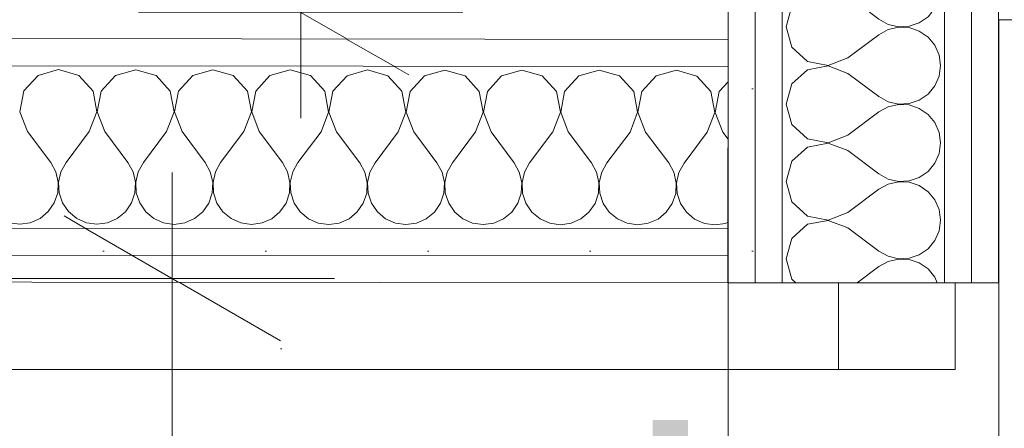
# Model space of a CAD drawing. Header units: millimetres. Extents: x -2532 to 181134, y -4151 to 53885.
# Tile 163 of 165: x 31611 to 32066, y 4118 to 4307. Entities that reach past the tile are written whole.
import ezdxf
from ezdxf.enums import TextEntityAlignment as Align

# ---------------------------------------------------------------- set-up
doc = ezdxf.new("R2010")
doc.units = ezdxf.units.MM
doc.header["$MEASUREMENT"] = 0
doc.linetypes.add('Wipeout_Contour', pattern=[1000, 0, -1000])
for name, color, linetype in [('New_AR - Seinad SS 2', 7, 'Continuous'), ('New_AR - Seinad SS.ol', 7, 'Continuous'), ('New_ARCHICAD Door Markers', 7, 'Continuous'), ('New_SA - ripplaed', 7, 'Continuous'), ('SA - tähistused - valgustus', 7, 'Continuous')]:
    doc.layers.add(name, color=color, linetype=linetype)
for name, color, linetype, lineweight in [('New_AR - Seinad SS 2_Pen_No__207', 5, 'Continuous', 13), ('New_AR - Seinad SS.ol_Pen_No__207', 5, 'Continuous', 13), ('New_ARCHICAD Door Markers_Pen_No__7', 7, 'Continuous', 13), ('New_ARCHICAD Doors_Pen_No__207', 5, 'Continuous', 13), ('New_SA - ripplaed_Pen_No__207', 5, 'Continuous', 9), ('SA - tähistused - valgustus_Pen_No__105', 30, 'Continuous', 5)]:
    doc.layers.add(name, color=color, linetype=linetype, lineweight=lineweight)
doc.styles.add('GENERATED_STYLE_1', font='txt')
doc.styles.add('GENERATED_STYLE_3', font='txt')
doc.dimstyles.new('GENERATED_STYLE__1', dxfattribs={"dimtxt": 150, "dimasz": 76, "dimexe": 0.18, "dimexo": 0.0625, "dimgap": 0.09, "dimtad": 1, "dimdec": 0, "dimzin": 0, "dimdsep": 46, "dimtxsty": 'GENERATED_STYLE_3', "dimblk": 'ARROWHEAD_2', "dimblk1": 'ARROWHEAD_2', "dimblk2": 'ARROWHEAD_2', "dimcen": 0.09, "dimse1": 1, "dimse2": 1, "dimclrd": 256, "dimclre": 256, "dimclrt": 256, "dimadec": 0, "dimazin": 0, "dimtfac": 1, "dimtdec": 4, "dimtmove": 0, "dimatfit": 3, "dimfxl": 0, "dimtolj": 1, "dimtzin": 0, "dimarcsym": 0})
doc.dimstyles.new('GENERATED_STYLE__2', dxfattribs={"dimtxt": 150, "dimasz": 76, "dimexe": 0.18, "dimexo": 0.0625, "dimgap": 0.09, "dimtad": 1, "dimtih": 1, "dimtoh": 1, "dimdec": 0, "dimzin": 0, "dimdsep": 46, "dimtxsty": 'GENERATED_STYLE_3', "dimblk": 'ARROWHEAD_2', "dimblk1": 'ARROWHEAD_2', "dimblk2": 'ARROWHEAD_2', "dimcen": 0.09, "dimse1": 1, "dimse2": 1, "dimclrd": 256, "dimclre": 256, "dimclrt": 256, "dimadec": 0, "dimazin": 0, "dimtfac": 1, "dimtdec": 4, "dimtmove": 0, "dimatfit": 3, "dimfxl": 0, "dimtolj": 1, "dimtzin": 0, "dimarcsym": 0})
doc.dimstyles.new('GENERATED_STYLE__3', dxfattribs={"dimtxt": 150, "dimasz": 76, "dimexe": 0.18, "dimexo": 0.0625, "dimgap": 0.09, "dimtad": 1, "dimdec": 0, "dimzin": 0, "dimdsep": 46, "dimtxsty": 'GENERATED_STYLE_3', "dimblk": 'ARROWHEAD_2', "dimblk1": 'ARROWHEAD_2', "dimblk2": 'ARROWHEAD_2', "dimcen": 0.09, "dimse1": 1, "dimse2": 1, "dimclrd": 256, "dimclre": 256, "dimclrt": 256, "dimadec": 0, "dimazin": 0, "dimtfac": 1, "dimtdec": 4, "dimtmove": 2, "dimatfit": 3, "dimfxl": 0, "dimtolj": 1, "dimtzin": 0, "dimarcsym": 0})
pattern_1 = [(0, (0, 0), (0, 75), [0, -75])]

# ---------------------------------------------------------------- blocks, each defined once
blk = doc.blocks.new('Slab_30_1', base_point=(29845.23, 1165.73))
at = {"layer": 'New_SA - ripplaed_Pen_No__207', "linetype": 'Continuous'}
h = blk.add_hatch(dxfattribs=at)
h.set_pattern_fill('Dot___Dashed_hõre_0001', color=256, style=0, pattern_type=2)
h.set_pattern_definition([(45, (0, 0), (-707.107, 707.107), [750, -250, 0, -250]), (45, (88.4, 795.5), (-707.107, 707.107), [750, -250, 0, -250])])
h.paths.add_polyline_path([(29845.23, 1165.73), (31938.79, 1166.34), (31938.79, 4185.35), (29846.79, 4187.38)])
at = {"layer": 'New_SA - ripplaed_Pen_No__207', "linetype": 'Continuous', "flags": 128}
blk.add_lwpolyline([(29845.23, 1165.73), (31938.79, 1166.34), (31938.79, 4185.35), (29846.79, 4187.38)], close=True, dxfattribs=at)
blk = doc.blocks.new('Slab_180_1', base_point=(32063.91, 3285.23))
at = {"layer": 'New_SA - ripplaed_Pen_No__207', "linetype": 'Continuous'}
h = blk.add_hatch(dxfattribs=at)
h.set_pattern_fill('Grass_0001', color=256, style=0, pattern_type=2)
h.set_pattern_definition([(90, (0, 0), (-600, 0), [86.6025, -259.8076]), (90, (300, 173.2), (-600, 0), [86.6025, -259.8076]), (30, (0, 0), (-300, 519.615), [86.6025, -259.8076]), (30, (0, 346.4), (-300, 519.615), [86.6025, -259.8076]), (150, (0, 0), (300, 519.615), [86.6025, -259.8076]), (150, (0, 346.4), (300, 519.615), [86.6025, -259.8076])])
h.paths.add_polyline_path([(32063.91, 3285.23), (33063.5, 3285.23), (33063.5, 4306.93), (32063.91, 4306.93)])
at = {"layer": 'New_SA - ripplaed_Pen_No__207', "linetype": 'Continuous', "flags": 128}
blk.add_lwpolyline([(32063.91, 3285.23), (33063.5, 3285.23), (33063.5, 4306.93), (32063.91, 4306.93)], close=True, dxfattribs=at)
blk = doc.blocks.new('*X736')
at = {"layer": 'New_AR - Seinad SS.ol_Pen_No__207', "linetype": 'Continuous'}
for p, q in [((31629.18, 4283.86), (31619.78, 4281.2)), ((31638.56, 4281.19), (31629.18, 4283.86)), ((31664.89, 4283.83), (31655.5, 4281.17)), ((31674.27, 4281.15), (31664.89, 4283.83)), ((31700.6, 4283.79), (31691.21, 4281.13)), ((31709.99, 4281.12), (31700.6, 4283.79)), ((31736.32, 4283.76), (31726.93, 4281.1)), ((31745.7, 4281.08), (31736.32, 4283.76)), ((31772.03, 4283.72), (31762.64, 4281.06)), ((31781.42, 4281.05), (31772.03, 4283.72)), ((31807.75, 4283.69), (31798.36, 4281.03)), ((31817.13, 4281.01), (31807.75, 4283.69)), ((31843.46, 4283.65), (31834.07, 4281)), ((31852.85, 4280.98), (31843.46, 4283.65)), ((31879.18, 4283.62), (31869.78, 4280.96)), ((31888.56, 4280.94), (31879.18, 4283.62)), ((31619.78, 4281.2), (31613.19, 4274.01)), ((31645.14, 4273.97), (31638.56, 4281.19)), ((31655.5, 4281.17), (31648.91, 4273.97)), ((31680.85, 4273.94), (31674.27, 4281.15)), ((31691.21, 4281.13), (31684.62, 4273.94)), ((31716.57, 4273.91), (31709.99, 4281.12)), ((31726.93, 4281.1), (31720.34, 4273.9)), ((31752.28, 4273.87), (31745.7, 4281.08)), ((31762.64, 4281.06), (31756.05, 4273.87)), ((31787.99, 4273.84), (31781.42, 4281.05)), ((31798.36, 4281.03), (31791.77, 4273.83)), ((31823.71, 4273.8), (31817.13, 4281.01)), ((31834.07, 4281), (31827.48, 4273.8)), ((31859.42, 4273.77), (31852.85, 4280.98)), ((31869.78, 4280.96), (31863.19, 4273.76)), ((31895.14, 4273.73), (31888.56, 4280.94)), ((31905.5, 4280.93), (31898.91, 4273.73)), ((31914.89, 4283.58), (31905.5, 4280.93)), ((31924.27, 4280.91), (31914.89, 4283.58)), ((31930.85, 4273.7), (31924.27, 4280.91)), ((31938.76, 4278.21), (31934.62, 4273.69)), ((31613.19, 4274.01), (31611.37, 4264.42)), ((31646.94, 4264.38), (31645.14, 4273.97)), ((31648.91, 4273.97), (31647.09, 4264.38)), ((31682.66, 4264.35), (31680.85, 4273.94)), ((31684.62, 4273.94), (31682.8, 4264.35)), ((31718.37, 4264.31), (31716.57, 4273.91)), ((31720.34, 4273.9), (31718.51, 4264.31)), ((31754.08, 4264.28), (31752.28, 4273.87)), ((31756.05, 4273.87), (31754.23, 4264.28)), ((31789.8, 4264.24), (31787.99, 4273.84)), ((31791.77, 4273.83), (31789.94, 4264.24)), ((31825.51, 4264.21), (31823.71, 4273.8)), ((31827.48, 4273.8), (31825.66, 4264.21)), ((31861.23, 4264.18), (31859.42, 4273.77)), ((31863.19, 4273.76), (31861.37, 4264.17)), ((31896.94, 4264.14), (31895.14, 4273.73)), ((31898.91, 4273.73), (31897.09, 4264.14)), ((31932.66, 4264.11), (31930.85, 4273.7)), ((31934.62, 4273.69), (31932.8, 4264.11)), ((31611.37, 4264.42), (31614.86, 4255.3)), ((31643.43, 4255.28), (31646.94, 4264.38)), ((31647.09, 4264.38), (31650.58, 4255.27)), ((31679.15, 4255.24), (31682.66, 4264.35)), ((31682.8, 4264.35), (31686.29, 4255.23)), ((31714.86, 4255.21), (31718.37, 4264.31)), ((31718.51, 4264.31), (31722, 4255.2)), ((31750.58, 4255.17), (31754.08, 4264.28)), ((31754.23, 4264.28), (31757.72, 4255.17)), ((31786.29, 4255.14), (31789.8, 4264.24)), ((31789.94, 4264.24), (31793.43, 4255.13)), ((31822, 4255.1), (31825.51, 4264.21)), ((31825.66, 4264.21), (31829.15, 4255.1)), ((31857.72, 4255.07), (31861.23, 4264.18)), ((31861.37, 4264.17), (31864.86, 4255.06)), ((31893.43, 4255.03), (31896.94, 4264.14)), ((31897.09, 4264.14), (31900.58, 4255.03)), ((31929.15, 4255), (31932.66, 4264.11)), ((31932.8, 4264.11), (31936.29, 4254.99)), ((31614.86, 4255.3), (31625.56, 4241.01)), ((31643.43, 4255.28), (31632.7, 4241)), ((31650.58, 4255.27), (31661.28, 4240.97)), ((31679.15, 4255.24), (31668.42, 4240.97)), ((31686.29, 4255.23), (31696.99, 4240.94)), ((31714.86, 4255.21), (31704.13, 4240.93)), ((31722, 4255.2), (31732.7, 4240.9)), ((31750.58, 4255.17), (31739.85, 4240.9)), ((31757.72, 4255.17), (31768.42, 4240.87)), ((31786.29, 4255.14), (31775.56, 4240.86)), ((31793.43, 4255.13), (31804.13, 4240.83)), ((31822, 4255.1), (31811.28, 4240.83)), ((31829.15, 4255.1), (31839.85, 4240.8)), ((31857.72, 4255.07), (31846.99, 4240.79)), ((31864.86, 4255.06), (31875.56, 4240.76)), ((31893.43, 4255.03), (31882.7, 4240.76)), ((31900.58, 4255.03), (31911.28, 4240.73)), ((31929.15, 4255), (31918.42, 4240.72)), ((31936.29, 4254.99), (31938.73, 4251.73)), ((31627.94, 4236.69), (31625.56, 4241.01)), ((31632.7, 4241), (31630.32, 4236.69)), ((31663.66, 4236.66), (31661.28, 4240.97)), ((31668.42, 4240.97), (31666.03, 4236.66)), ((31699.37, 4236.62), (31696.99, 4240.94)), ((31704.13, 4240.93), (31701.75, 4236.62)), ((31735.08, 4236.59), (31732.7, 4240.9)), ((31739.85, 4240.9), (31737.46, 4236.59)), ((31770.8, 4236.55), (31768.42, 4240.87)), ((31775.56, 4240.86), (31773.17, 4236.55)), ((31806.51, 4236.52), (31804.13, 4240.83)), ((31811.28, 4240.83), (31808.89, 4236.52)), ((31842.23, 4236.49), (31839.85, 4240.8)), ((31846.99, 4240.79), (31844.6, 4236.48)), ((31877.94, 4236.45), (31875.56, 4240.76)), ((31882.7, 4240.76), (31880.32, 4236.45)), ((31913.66, 4236.42), (31911.28, 4240.73)), ((31918.42, 4240.72), (31916.03, 4236.41)), ((31629.05, 4231.89), (31627.94, 4236.69)), ((31630.32, 4236.69), (31629.2, 4231.89)), ((31664.77, 4231.86), (31663.66, 4236.66)), ((31666.03, 4236.66), (31664.91, 4231.86)), ((31700.48, 4231.82), (31699.37, 4236.62)), ((31701.75, 4236.62), (31700.63, 4231.82)), ((31736.2, 4231.79), (31735.08, 4236.59)), ((31737.46, 4236.59), (31736.34, 4231.79)), ((31771.91, 4231.75), (31770.8, 4236.55)), ((31773.17, 4236.55), (31772.05, 4231.75)), ((31807.62, 4231.72), (31806.51, 4236.52)), ((31808.89, 4236.52), (31807.77, 4231.72)), ((31843.34, 4231.69), (31842.23, 4236.49)), ((31844.6, 4236.48), (31843.48, 4231.69)), ((31879.05, 4231.65), (31877.94, 4236.45)), ((31880.32, 4236.45), (31879.2, 4231.65)), ((31914.77, 4231.62), (31913.66, 4236.42)), ((31916.03, 4236.41), (31914.91, 4231.62)), ((31628.81, 4226.97), (31629.05, 4231.89)), ((31629.2, 4231.89), (31629.43, 4226.97)), ((31664.52, 4226.94), (31664.77, 4231.86)), ((31664.91, 4231.86), (31665.15, 4226.94)), ((31700.24, 4226.9), (31700.48, 4231.82)), ((31700.63, 4231.82), (31700.86, 4226.9)), ((31735.95, 4226.87), (31736.2, 4231.79)), ((31736.34, 4231.79), (31736.57, 4226.87)), ((31771.67, 4226.83), (31771.91, 4231.75)), ((31772.05, 4231.75), (31772.29, 4226.83)), ((31807.38, 4226.8), (31807.62, 4231.72)), ((31807.77, 4231.72), (31808, 4226.8)), ((31843.09, 4226.76), (31843.34, 4231.69)), ((31843.48, 4231.69), (31843.72, 4226.76)), ((31878.81, 4226.73), (31879.05, 4231.65)), ((31879.2, 4231.65), (31879.43, 4226.73)), ((31914.52, 4226.7), (31914.77, 4231.62)), ((31914.91, 4231.62), (31915.14, 4226.69)), ((31627.23, 4222.31), (31628.81, 4226.97)), ((31629.43, 4226.97), (31631, 4222.3)), ((31662.94, 4222.27), (31664.52, 4226.94)), ((31665.15, 4226.94), (31666.71, 4222.27)), ((31698.66, 4222.24), (31700.24, 4226.9)), ((31700.86, 4226.9), (31702.43, 4222.23)), ((31734.37, 4222.2), (31735.95, 4226.87)), ((31736.57, 4226.87), (31738.14, 4222.2)), ((31770.09, 4222.17), (31771.67, 4226.83)), ((31772.29, 4226.83), (31773.86, 4222.16)), ((31805.8, 4222.13), (31807.38, 4226.8)), ((31808, 4226.8), (31809.57, 4222.13)), ((31841.52, 4222.1), (31843.09, 4226.76)), ((31843.72, 4226.76), (31845.29, 4222.09)), ((31877.23, 4222.06), (31878.81, 4226.73)), ((31879.43, 4226.73), (31881, 4222.06)), ((31912.94, 4222.03), (31914.52, 4226.7)), ((31915.14, 4226.69), (31916.71, 4222.02)), ((31624.44, 4218.25), (31627.23, 4222.31)), ((31631, 4222.3), (31633.79, 4218.24)), ((31660.15, 4218.21), (31662.94, 4222.27)), ((31666.71, 4222.27), (31669.5, 4218.2)), ((31695.86, 4218.18), (31698.66, 4222.24)), ((31702.43, 4222.23), (31705.22, 4218.17)), ((31731.58, 4218.14), (31734.37, 4222.2)), ((31738.14, 4222.2), (31740.93, 4218.13)), ((31767.29, 4218.11), (31770.09, 4222.17)), ((31773.86, 4222.16), (31776.64, 4218.1)), ((31803.01, 4218.07), (31805.8, 4222.13)), ((31809.57, 4222.13), (31812.36, 4218.07)), ((31838.72, 4218.04), (31841.52, 4222.1)), ((31845.29, 4222.09), (31848.07, 4218.03)), ((31874.44, 4218.01), (31877.23, 4222.06)), ((31881, 4222.06), (31883.79, 4218)), ((31910.15, 4217.97), (31912.94, 4222.03)), ((31916.71, 4222.02), (31919.5, 4217.96)), ((31620.64, 4215.11), (31624.44, 4218.25)), ((31633.79, 4218.24), (31637.58, 4215.09)), ((31656.35, 4215.07), (31660.15, 4218.21)), ((31669.5, 4218.2), (31673.29, 4215.06)), ((31692.07, 4215.04), (31695.86, 4218.18)), ((31705.22, 4218.17), (31709.01, 4215.02)), ((31727.78, 4215), (31731.58, 4218.14)), ((31740.93, 4218.13), (31744.72, 4214.99)), ((31763.5, 4214.97), (31767.29, 4218.11)), ((31776.64, 4218.1), (31780.43, 4214.95)), ((31799.21, 4214.93), (31803.01, 4218.07)), ((31812.36, 4218.07), (31816.15, 4214.92)), ((31834.92, 4214.9), (31838.72, 4218.04)), ((31848.07, 4218.03), (31851.86, 4214.88)), ((31870.64, 4214.87), (31874.44, 4218.01)), ((31883.79, 4218), (31887.58, 4214.85)), ((31906.35, 4214.83), (31910.15, 4217.97)), ((31919.5, 4217.96), (31923.29, 4214.81)), ((31606.37, 4213.13), (31611.25, 4212.45)), ((31611.25, 4212.45), (31616.13, 4213.13)), ((31616.13, 4213.13), (31620.64, 4215.11)), ((31637.58, 4215.09), (31642.08, 4213.1)), ((31642.08, 4213.1), (31646.96, 4212.42)), ((31646.96, 4212.42), (31651.84, 4213.09)), ((31651.84, 4213.09), (31656.35, 4215.07)), ((31673.29, 4215.06), (31677.8, 4213.07)), ((31677.8, 4213.07), (31682.68, 4212.38)), ((31682.68, 4212.38), (31687.56, 4213.06)), ((31687.56, 4213.06), (31692.07, 4215.04)), ((31709.01, 4215.02), (31713.51, 4213.03)), ((31713.51, 4213.03), (31718.39, 4212.35)), ((31718.39, 4212.35), (31723.27, 4213.02)), ((31723.27, 4213.02), (31727.78, 4215)), ((31744.72, 4214.99), (31749.23, 4213)), ((31749.23, 4213), (31754.11, 4212.31)), ((31754.11, 4212.31), (31758.99, 4212.99)), ((31758.99, 4212.99), (31763.5, 4214.97)), ((31780.43, 4214.95), (31784.94, 4212.96)), ((31784.94, 4212.96), (31789.82, 4212.28)), ((31789.82, 4212.28), (31794.7, 4212.95)), ((31794.7, 4212.95), (31799.21, 4214.93)), ((31816.15, 4214.92), (31820.66, 4212.93)), ((31820.66, 4212.93), (31825.53, 4212.24)), ((31825.53, 4212.24), (31830.41, 4212.92)), ((31830.41, 4212.92), (31834.92, 4214.9)), ((31851.86, 4214.88), (31856.37, 4212.89)), ((31856.37, 4212.89), (31861.25, 4212.21)), ((31861.25, 4212.21), (31866.13, 4212.88)), ((31866.13, 4212.88), (31870.64, 4214.87)), ((31887.58, 4214.85), (31892.08, 4212.86)), ((31892.08, 4212.86), (31896.96, 4212.17)), ((31896.96, 4212.17), (31901.84, 4212.85)), ((31901.84, 4212.85), (31906.35, 4214.83)), ((31923.29, 4214.81), (31927.8, 4212.82)), ((31927.8, 4212.82), (31932.68, 4212.14)), ((31932.68, 4212.14), (31937.56, 4212.81)), ((31937.56, 4212.81), (31938.7, 4213.31))]:
    blk.add_line(p, q, dxfattribs=at)
blk = doc.blocks.new('Wall_168_1', base_point=(29846.91, 4312.38))
at = {"linetype": 'Wipeout_Contour', "ltscale": 124766.846408}
blk.add_wipeout([(31938.79, 4310.35), (29846.91, 4312.38), (29846.9, 4299.88), (31938.78, 4297.85)], dxfattribs=at).dxf.layer = 'New_AR - Seinad SS.ol'
at = {"layer": 'New_AR - Seinad SS.ol_Pen_No__207', "linetype": 'Continuous'}
h = blk.add_hatch(dxfattribs=at)
h.set_pattern_fill('Gypsum_0001', color=256, style=0, pattern_type=2)
h.set_pattern_definition(pattern_1)
h.paths.add_polyline_path([(31938.79, 4310.35), (29846.91, 4312.38), (29846.9, 4299.88), (31938.78, 4297.85)])
at = {"linetype": 'Wipeout_Contour', "ltscale": 124759.899455}
blk.add_wipeout([(31938.78, 4297.85), (29846.9, 4299.88), (29846.88, 4287.38), (31938.77, 4285.35)], dxfattribs=at).dxf.layer = 'New_AR - Seinad SS.ol'
at = {"layer": 'New_AR - Seinad SS.ol_Pen_No__207', "linetype": 'Continuous'}
h = blk.add_hatch(dxfattribs=at)
h.set_pattern_fill('Gypsum_0001', color=256, style=0, pattern_type=2)
h.set_pattern_definition(pattern_1)
h.paths.add_polyline_path([(31938.78, 4297.85), (29846.9, 4299.88), (29846.88, 4287.38), (31938.77, 4285.35)])
blk.add_line((31938.78, 4297.85), (29846.9, 4299.88), dxfattribs=at)
at = {"linetype": 'Wipeout_Contour', "ltscale": 124735.824889}
blk.add_wipeout([(31938.77, 4285.35), (29846.88, 4287.38), (29846.81, 4212.38), (31938.69, 4210.35)], dxfattribs=at).dxf.layer = 'New_AR - Seinad SS.ol'
at = {"layer": 'New_AR - Seinad SS.ol_Pen_No__207', "linetype": 'Continuous'}
blk.add_line((31938.77, 4285.35), (29846.88, 4287.38), dxfattribs=at)
at = {"layer": 'New_AR - Seinad SS.ol'}
blk.add_blockref('*X736', (0, 0), dxfattribs=at)
at = {"linetype": 'Wipeout_Contour', "ltscale": 124711.821811}
blk.add_wipeout([(31938.69, 4210.35), (29846.81, 4212.38), (29846.8, 4199.88), (31938.68, 4197.85)], dxfattribs=at).dxf.layer = 'New_AR - Seinad SS.ol'
at = {"layer": 'New_AR - Seinad SS.ol_Pen_No__207', "linetype": 'Continuous'}
h = blk.add_hatch(dxfattribs=at)
h.set_pattern_fill('Gypsum_0001', color=256, style=0, pattern_type=2)
h.set_pattern_definition(pattern_1)
h.paths.add_polyline_path([(31938.69, 4210.35), (29846.81, 4212.38), (29846.8, 4199.88), (31938.68, 4197.85)])
blk.add_line((31938.69, 4210.35), (29846.81, 4212.38), dxfattribs=at)
at = {"linetype": 'Wipeout_Contour', "ltscale": 124705.032335}
blk.add_wipeout([(31938.68, 4197.85), (29846.8, 4199.88), (29846.79, 4187.38), (31938.67, 4185.35)], dxfattribs=at).dxf.layer = 'New_AR - Seinad SS.ol'
at = {"layer": 'New_AR - Seinad SS.ol_Pen_No__207', "linetype": 'Continuous'}
h = blk.add_hatch(dxfattribs=at)
h.set_pattern_fill('Gypsum_0001', color=256, style=0, pattern_type=2)
h.set_pattern_definition(pattern_1)
h.paths.add_polyline_path([(31938.68, 4197.85), (29846.8, 4199.88), (29846.79, 4187.38), (31938.67, 4185.35)])
blk.add_line((31938.68, 4197.85), (29846.8, 4199.88), dxfattribs=at)
at = {"layer": 'New_AR - Seinad SS.ol_Pen_No__207', "linetype": 'Continuous', "flags": 128}
for points in [[(31938.67, 4185.35), (31938.79, 4310.35)], [(29846.79, 4187.38), (31938.67, 4185.35)]]:
    blk.add_lwpolyline(points, dxfattribs=at)
blk = doc.blocks.new('*X738')
at = {"layer": 'New_AR - Seinad SS 2_Pen_No__207', "linetype": 'Continuous'}
for p, q in [((31967.5, 4310.34), (31965.58, 4303.57)), ((32004.16, 4310.34), (32008.43, 4307.14)), ((32008.43, 4307.14), (32012.75, 4304.76)), ((32027.13, 4305.46), (32031.2, 4308.25)), ((32031.2, 4308.25), (32032.93, 4310.34)), ((31965.58, 4303.57), (31968.24, 4294.18)), ((32012.75, 4302.38), (32008.43, 4300)), ((32012.75, 4304.76), (32017.54, 4303.64)), ((32017.54, 4303.5), (32012.75, 4302.38)), ((32017.54, 4303.64), (32022.47, 4303.88)), ((32022.47, 4303.26), (32017.54, 4303.5)), ((32022.47, 4303.88), (32027.13, 4305.46)), ((32027.13, 4301.69), (32022.47, 4303.26)), ((31994.15, 4289.29), (32008.43, 4300)), ((32031.2, 4298.9), (32027.13, 4301.69)), ((32034.34, 4295.1), (32031.2, 4298.9)), ((31968.24, 4294.18), (31975.45, 4287.6)), ((32036.33, 4290.59), (32034.34, 4295.1)), ((31985.04, 4285.79), (31994.15, 4289.29)), ((32037.01, 4285.71), (32036.33, 4290.59)), ((31975.45, 4283.83), (31968.24, 4277.25)), ((31975.45, 4287.6), (31985.04, 4285.79)), ((31985.04, 4285.64), (31975.45, 4283.83)), ((31994.15, 4282.14), (31985.04, 4285.64)), ((32036.33, 4280.83), (32037.01, 4285.71)), ((31994.15, 4282.14), (32008.43, 4271.43)), ((32034.34, 4276.33), (32036.33, 4280.83)), ((31968.24, 4277.25), (31965.58, 4267.86)), ((32031.2, 4272.53), (32034.34, 4276.33)), ((32008.43, 4271.43), (32012.75, 4269.04)), ((32027.13, 4269.74), (32031.2, 4272.53)), ((31965.58, 4267.86), (31968.24, 4258.47)), ((32012.75, 4266.67), (32008.43, 4264.29)), ((32012.75, 4269.04), (32017.54, 4267.93)), ((32017.54, 4267.78), (32012.75, 4266.67)), ((32017.54, 4267.93), (32022.47, 4268.17)), ((32022.47, 4267.55), (32017.54, 4267.78)), ((32022.47, 4268.17), (32027.13, 4269.74)), ((32027.13, 4265.97), (32022.47, 4267.55)), ((32031.2, 4263.18), (32027.13, 4265.97)), ((31994.15, 4253.57), (32008.43, 4264.29)), ((32034.34, 4259.39), (32031.2, 4263.18)), ((31968.24, 4258.47), (31975.45, 4251.89)), ((32036.33, 4254.88), (32034.34, 4259.39)), ((31975.45, 4251.89), (31985.04, 4250.07)), ((31985.04, 4250.07), (31994.15, 4253.57)), ((32037.01, 4250), (32036.33, 4254.88)), ((31975.45, 4248.11), (31968.24, 4241.53)), ((31985.04, 4249.93), (31975.45, 4248.11)), ((31994.15, 4246.43), (31985.04, 4249.93)), ((32036.33, 4245.12), (32037.01, 4250)), ((31994.15, 4246.43), (32008.43, 4235.71)), ((32034.34, 4240.61), (32036.33, 4245.12)), ((31968.24, 4241.53), (31965.58, 4232.14)), ((32031.2, 4236.82), (32034.34, 4240.61)), ((32008.43, 4235.71), (32012.75, 4233.33)), ((32022.47, 4232.45), (32027.13, 4234.03)), ((32027.13, 4234.03), (32031.2, 4236.82)), ((31965.58, 4232.14), (31968.24, 4222.75)), ((32012.75, 4230.96), (32008.43, 4228.57)), ((32012.75, 4233.33), (32017.54, 4232.22)), ((32017.54, 4232.07), (32012.75, 4230.96)), ((32017.54, 4232.22), (32022.47, 4232.45)), ((32022.47, 4231.83), (32017.54, 4232.07)), ((32027.13, 4230.26), (32022.47, 4231.83)), ((32031.2, 4227.47), (32027.13, 4230.26)), ((31994.15, 4217.86), (32008.43, 4228.57)), ((32034.34, 4223.67), (32031.2, 4227.47)), ((31968.24, 4222.75), (31975.45, 4216.17)), ((32036.33, 4219.17), (32034.34, 4223.67)), ((31975.45, 4216.17), (31985.04, 4214.36)), ((31985.04, 4214.36), (31994.15, 4217.86)), ((32037.01, 4214.29), (32036.33, 4219.17)), ((31975.45, 4212.4), (31968.24, 4205.82)), ((31985.04, 4214.21), (31975.45, 4212.4)), ((31994.15, 4210.71), (31985.04, 4214.21)), ((32036.33, 4209.41), (32037.01, 4214.29)), ((31994.15, 4210.71), (32008.43, 4200)), ((32034.34, 4204.9), (32036.33, 4209.41)), ((31968.24, 4205.82), (31965.58, 4196.43)), ((32031.2, 4201.1), (32034.34, 4204.9)), ((32008.43, 4200), (32012.75, 4197.62)), ((32012.75, 4197.62), (32017.54, 4196.5)), ((32022.47, 4196.74), (32027.13, 4198.31)), ((32027.13, 4198.31), (32031.2, 4201.1)), ((31965.58, 4196.43), (31968.24, 4187.04)), ((31998.42, 4185.35), (32008.43, 4192.86)), ((32012.75, 4195.24), (32008.43, 4192.86)), ((32017.54, 4196.36), (32012.75, 4195.24)), ((32017.54, 4196.5), (32022.47, 4196.74)), ((32022.47, 4196.12), (32017.54, 4196.36)), ((32027.13, 4194.54), (32022.47, 4196.12)), ((32031.2, 4191.75), (32027.13, 4194.54)), ((32034.34, 4187.96), (32031.2, 4191.75)), ((31968.24, 4187.04), (31970.1, 4185.35)), ((32035.49, 4185.35), (32034.34, 4187.96))]:
    blk.add_line(p, q, dxfattribs=at)
blk = doc.blocks.new('D Marker 22[39]_1', base_point=(31938.79, 3735.35))
at = {"layer": 'New_ARCHICAD Door Markers_Pen_No__7', "style": 'GENERATED_STYLE_1'}
blk.add_attdef('AC_WIDO_ID', text='', height=150, rotation=90, dxfattribs=at).set_placement((31965.22, 3451.74), align=Align.BOTTOM_LEFT)
blk = doc.blocks.new('Door 22[34]_1')
at = {"layer": 'New_ARCHICAD Doors_Pen_No__207', "linetype": 'Continuous'}
for p, q in [((31951.29, 4185.35), (31938.79, 4185.35)), ((31963.79, 4185.35), (31951.29, 4185.35)), ((31989.79, 4185.35), (31963.79, 4185.35)), ((31989.79, 4185.35), (31989.79, 4145.35)), ((32043.79, 4185.35), (31989.79, 4185.35)), ((32038.79, 4185.35), (31989.79, 4185.35)), ((32038.79, 4185.35), (31989.79, 4185.35)), ((32043.79, 4185.35), (32038.79, 4185.35)), ((32043.79, 4185.35), (32038.79, 4185.35)), ((32043.79, 4145.35), (32043.79, 4185.35)), ((32051.29, 4185.35), (32043.79, 4185.35)), ((32063.79, 4185.35), (32051.29, 4185.35)), ((31989.79, 4145.35), (31169.79, 4145.35)), ((31989.79, 4145.35), (32043.79, 4145.35))]:
    blk.add_line(p, q, dxfattribs=at)
blk.add_arc((31989.79, 4145.35), 820, 180, 270, dxfattribs=at)
at = {"layer": 'New_ARCHICAD Door Markers'}
ref = blk.add_blockref('D Marker 22[39]_1', (31938.79, 3735.35), dxfattribs=at)
ref.add_attrib('AC_WIDO_ID', 'SU-111', dxfattribs={"layer": 'New_ARCHICAD Door Markers_Pen_No__7', "color": 7, "height": 150, "rotation": 90, "style": 'GENERATED_STYLE_1'}).set_placement((31965.22, 3451.74), align=Align.BOTTOM_LEFT)
blk = doc.blocks.new('Wall_169_1', base_point=(31938.79, 1166.34))
at = {"linetype": 'Wipeout_Contour', "ltscale": 128905.15551}
blk.add_wipeout([(31938.79, 4310.34), (31938.79, 4185.35), (31951.29, 4185.35), (31951.29, 4310.34)], dxfattribs=at).dxf.layer = 'New_AR - Seinad SS 2'
at = {"layer": 'New_AR - Seinad SS 2_Pen_No__207', "linetype": 'Continuous'}
h = blk.add_hatch(dxfattribs=at)
h.set_pattern_fill('Gypsum_0001', color=256, style=0, pattern_type=2)
h.set_pattern_definition(pattern_1)
h.paths.add_polyline_path([(31938.79, 4310.34), (31938.79, 4185.35), (31951.29, 4185.35), (31951.29, 4310.34)])
at = {"layer": 'New_AR - Seinad SS 2_Pen_No__207', "linetype": 'Continuous', "flags": 128}
blk.add_lwpolyline([(31938.79, 4310.34), (31938.79, 4185.35)], dxfattribs=at)
at = {"linetype": 'Wipeout_Contour', "ltscale": 128954.719349}
blk.add_wipeout([(31951.29, 4310.34), (31951.29, 4185.35), (31963.79, 4185.35), (31963.79, 4310.34)], dxfattribs=at).dxf.layer = 'New_AR - Seinad SS 2'
at = {"layer": 'New_AR - Seinad SS 2_Pen_No__207', "linetype": 'Continuous'}
h = blk.add_hatch(dxfattribs=at)
h.set_pattern_fill('Gypsum_0001', color=256, style=0, pattern_type=2)
h.set_pattern_definition(pattern_1)
h.paths.add_polyline_path([(31951.29, 4310.34), (31951.29, 4185.35), (31963.79, 4185.35), (31963.79, 4310.34)])
for p, q in [((31951.29, 4310.34), (31951.29, 4185.35)), ((31951.29, 4185.35), (31938.79, 4185.35))]:
    blk.add_line(p, q, dxfattribs=at)
at = {"linetype": 'Wipeout_Contour', "ltscale": 161390.705815}
blk.add_wipeout([(31963.79, 4310.34), (31963.79, 4185.35), (31989.79, 4185.35), (32038.79, 4185.35), (32038.79, 4310.34)], dxfattribs=at).dxf.layer = 'New_AR - Seinad SS 2'
at = {"layer": 'New_AR - Seinad SS 2_Pen_No__207', "linetype": 'Continuous'}
for p, q in [((31963.79, 4310.34), (31963.79, 4185.35)), ((31963.79, 4185.35), (31951.29, 4185.35)), ((31989.79, 4185.35), (31963.79, 4185.35))]:
    blk.add_line(p, q, dxfattribs=at)
at = {"layer": 'New_AR - Seinad SS 2'}
blk.add_blockref('*X738', (0, 0), dxfattribs=at)
at = {"linetype": 'Wipeout_Contour', "ltscale": 161617.676376}
blk.add_wipeout([(32051.29, 4310.34), (32038.79, 4310.34), (32038.79, 4185.35), (32043.79, 4185.35), (32051.29, 4185.35)], dxfattribs=at).dxf.layer = 'New_AR - Seinad SS 2'
at = {"layer": 'New_AR - Seinad SS 2_Pen_No__207', "linetype": 'Continuous'}
h = blk.add_hatch(dxfattribs=at)
h.set_pattern_fill('Gypsum_0001', color=256, style=0, pattern_type=2)
h.set_pattern_definition(pattern_1)
h.paths.add_polyline_path([(32051.29, 4310.34), (32038.79, 4310.34), (32038.79, 4185.35), (32043.79, 4185.35), (32051.29, 4185.35)])
for p, q in [((32038.79, 4310.34), (32038.79, 4185.35)), ((32038.79, 4185.35), (31989.79, 4185.35)), ((32043.79, 4185.35), (32038.79, 4185.35))]:
    blk.add_line(p, q, dxfattribs=at)
at = {"linetype": 'Wipeout_Contour', "ltscale": 129351.241899}
blk.add_wipeout([(32051.29, 4310.34), (32051.29, 4185.35), (32063.79, 4185.35), (32063.79, 4310.34)], dxfattribs=at).dxf.layer = 'New_AR - Seinad SS 2'
at = {"layer": 'New_AR - Seinad SS 2_Pen_No__207', "linetype": 'Continuous'}
h = blk.add_hatch(dxfattribs=at)
h.set_pattern_fill('Gypsum_0001', color=256, style=0, pattern_type=2)
h.set_pattern_definition(pattern_1)
h.paths.add_polyline_path([(32051.29, 4310.34), (32051.29, 4185.35), (32063.79, 4185.35), (32063.79, 4310.34)])
for p, q in [((32051.29, 4310.34), (32051.29, 4185.35)), ((32051.29, 4185.35), (32043.79, 4185.35)), ((32063.79, 4185.35), (32051.29, 4185.35))]:
    blk.add_line(p, q, dxfattribs=at)
at = {"layer": 'New_AR - Seinad SS 2_Pen_No__207', "linetype": 'Continuous', "flags": 128}
blk.add_lwpolyline([(32063.79, 4185.35), (32063.79, 4310.34)], dxfattribs=at)
at = {"layer": 'New_ARCHICAD Doors_Pen_No__207', "linetype": 'Continuous'}
blk.add_blockref('Door 22[34]_1', (0, 0), dxfattribs=at)
blk = doc.blocks.new('*D2103')
at = {"layer": 'SA - tähistused - valgustus_Pen_No__105', "linetype": 'Continuous'}
for p, q in [((31681.79, 4187.38), (31681.79, 4236.28)), ((31731.79, 4158.51), (31631.79, 4216.25)), ((31756.79, 4187.38), (31606.79, 4187.38)), ((31681.79, 2487.06), (31681.79, 4187.38)), ((31631.79, 2515.93), (31731.79, 2458.19)), ((31756.79, 2487.06), (31606.79, 2487.06))]:
    blk.add_line(p, q, dxfattribs=at)
at = {"layer": 'SA - tähistused - valgustus_Pen_No__105', "insert": (31651.79, 2673.18), "char_height": 150, "attachment_point": 7, "rotation": 90, "style": 'GENERATED_STYLE_3'}
blk.add_mtext('\\A1;{\\pql;\\fArial|b0|i0|c0|p34;1\xa0700}', dxfattribs=at)
blk = doc.blocks.new('ARROWHEAD_2')
at = {"linetype": 'Continuous'}
for p, q in [((-0.3781, -0.655), (0.3781, 0.655)), ((0, 0), (-1, 0))]:
    blk.add_line(p, q, dxfattribs=at)
blk = doc.blocks.new('*D2105')
at = {"layer": 'SA - tähistused - valgustus_Pen_No__105', "linetype": 'Continuous'}
for p, q in [((30892.81, 3260.42), (30892.81, 3410.42)), ((31938.79, 3260.42), (31938.79, 3410.42)), ((30921.67, 3385.42), (30863.94, 3285.42)), ((31909.92, 3285.42), (31967.66, 3385.42)), ((30892.81, 3335.42), (31938.79, 3335.42)), ((31938.79, 3335.42), (31987.69, 3335.42))]:
    blk.add_line(p, q, dxfattribs=at)
at = {"layer": 'SA - tähistused - valgustus_Pen_No__105', "insert": (31159.34, 3365.42), "char_height": 150, "attachment_point": 7, "style": 'GENERATED_STYLE_3'}
blk.add_mtext('\\A1;{\\pql;\\fArial|b0|i0|c0|p34;1\xa0046}', dxfattribs=at)
blk = doc.blocks.new('*D2110')
at = {"layer": 'SA - tähistused - valgustus_Pen_No__105', "linetype": 'Continuous'}
for p, q in [((31691.17, 5238.85), (31791.17, 5181.11)), ((31816.17, 5209.98), (31666.17, 5209.98)), ((31741.17, 4310.34), (31741.17, 5209.98)), ((31691.17, 4339.21), (31791.17, 4281.48)), ((31816.17, 4310.34), (31666.17, 4310.34)), ((31741.17, 4261.44), (31741.17, 4310.34))]:
    blk.add_line(p, q, dxfattribs=at)
at = {"layer": 'SA - tähistused - valgustus_Pen_No__105', "insert": (31711.17, 4589.42), "char_height": 150, "attachment_point": 7, "rotation": 90, "style": 'GENERATED_STYLE_3'}
blk.add_mtext('\\A1;{\\pql;\\fArial|b0|i0|c0|p34;900}', dxfattribs=at)

msp = doc.modelspace()

# ---------------------------------------------------------------- block references
at = {"layer": 'New_SA - ripplaed', "linetype": 'Continuous'}
for name, p in [('Slab_180_1', (32063.91, 3285.23)), ('Slab_30_1', (29845.23, 1165.73))]:
    msp.add_blockref(name, p, dxfattribs=at)

# ---------------------------------------------------------------- next in the draw order: block references
at = {"layer": 'New_AR - Seinad SS.ol'}
msp.add_blockref('Wall_168_1', (29846.91, 4312.38), dxfattribs=at)

# ---------------------------------------------------------------- next in the draw order: block references
at = {"layer": 'New_AR - Seinad SS 2'}
msp.add_blockref('Wall_169_1', (31938.79, 1166.34), dxfattribs=at)

# ---------------------------------------------------------------- next in the draw order: dimensions: what is measured, and where the dimension line sits
at = {"layer": 'SA - tähistused - valgustus', "linetype": 'Continuous'}
for base, p1, p2, dimstyle, picture, middle in [((31741.17, 5209.98), (31938.79, 4310.34), (31039.19, 5209.98), 'GENERATED_STYLE__1', '*D2110', (31636.17, 4765.18)), ((31681.79, 4187.38), (31342.81, 2487.06), (29846.79, 4187.38), 'GENERATED_STYLE__3', '*D2103', (31576.79, 2937.18))]:
    dim = msp.add_linear_dim(base=base, p1=p1, p2=p2, angle=90, dimstyle=dimstyle, dxfattribs=at)
    dim.commit()
    dim.dimension.update_dxf_attribs({"geometry": picture, "text_midpoint": middle, "dimtype": 160, "text_rotation": 90})
dim = msp.add_linear_dim(base=(31938.79, 3335.42), p1=(30892.81, 2937.06), p2=(31938.79, 4310.34), dimstyle='GENERATED_STYLE__2', dxfattribs=at)
dim.commit()
dim.dimension.update_dxf_attribs({"geometry": '*D2105', "text_midpoint": (31423.34, 3440.42), "dimtype": 160})

doc.saveas('drawing.dxf')
